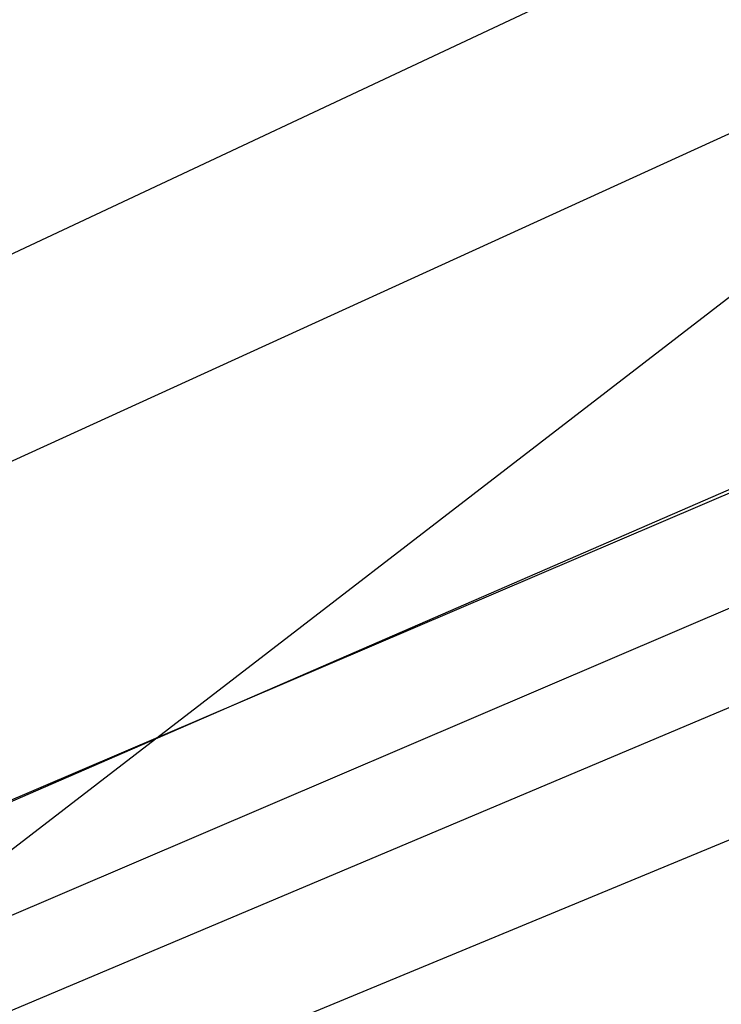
# Model space of a CAD drawing. Extents: x 0 to 901, y 0 to 72.
# Tile 121 of 256: x 448.84637 to 448.84811, y 61.25001 to 61.25246. Entities that reach past the tile are written whole.
import ezdxf

# ---------------------------------------------------------------- set-up
doc = ezdxf.new("R2010")
doc.units = 0
doc.header["$LTSCALE"] = 25.4
doc.layers.get('0').update_dxf_attribs({"color": 13, "linetype": 'CONTINUOUS'})

# ---------------------------------------------------------------- blocks, each defined once
blk = doc.blocks.new('PIN-LED-M-8128_STL')
at = {"color": 0}
for p, q in [((10.7185583, 454.2421265, 56.5474167), (11.1116791, 453.3226624, 57.5474167)), ((10.7185583, 454.2421265, 56.5474167), (11.1116791, 453.3226624, 57.5474167)), ((11.1116762, 453.3226624, 59.2789841), (10.9668903, 453.672821, 59.4980507)), ((11.1116762, 453.3226624, 59.2789841), (10.9668903, 453.672821, 59.4980507)), ((11.1116762, 453.3226624, 59.9789848), (10.960639, 453.6701355, 60.1975746)), ((11.1116762, 453.3226624, 59.9789848), (10.960639, 453.6701355, 60.1975746)), ((10.9543724, 453.6674805, 60.8971024), (11.1116772, 453.3226624, 60.6789856)), ((10.9543724, 453.6674805, 60.8971024), (11.1116772, 453.3226624, 60.6789856)), ((11.1216812, 453.3269653, 5.1863971), (10.8814068, 453.638916, 4.960938)), ((11.1216812, 453.3269653, 5.1863971), (10.8814068, 453.638916, 4.960938)), ((11.0380707, 453.4972229, 59.7821693), (11.1116858, 453.3226624, 59.8914871)), ((11.0380707, 453.4972229, 59.7821693), (11.1116858, 453.3226624, 59.8914871)), ((11.1114378, 453.3225403, 5.2732639), (11.0369873, 453.4967346, 5.3826389)), ((11.1114378, 453.3225403, 5.2732639), (11.0369873, 453.4967346, 5.3826389)), ((11.0311213, 453.4942627, 61.1816978), (11.1116848, 453.3226624, 61.2914848)), ((11.0311213, 453.4942627, 61.1816978), (11.1116848, 453.3226624, 61.2914848))]:
    blk.add_line(p, q, dxfattribs=at)

msp = doc.modelspace()

# ---------------------------------------------------------------- block references
at = {"color": 250, "rotation": 270}
msp.add_blockref('PIN-LED-M-8128_STL', (-4.5156512, 72.3450928, -0.2648032), dxfattribs=at)

doc.saveas('drawing.dxf')
